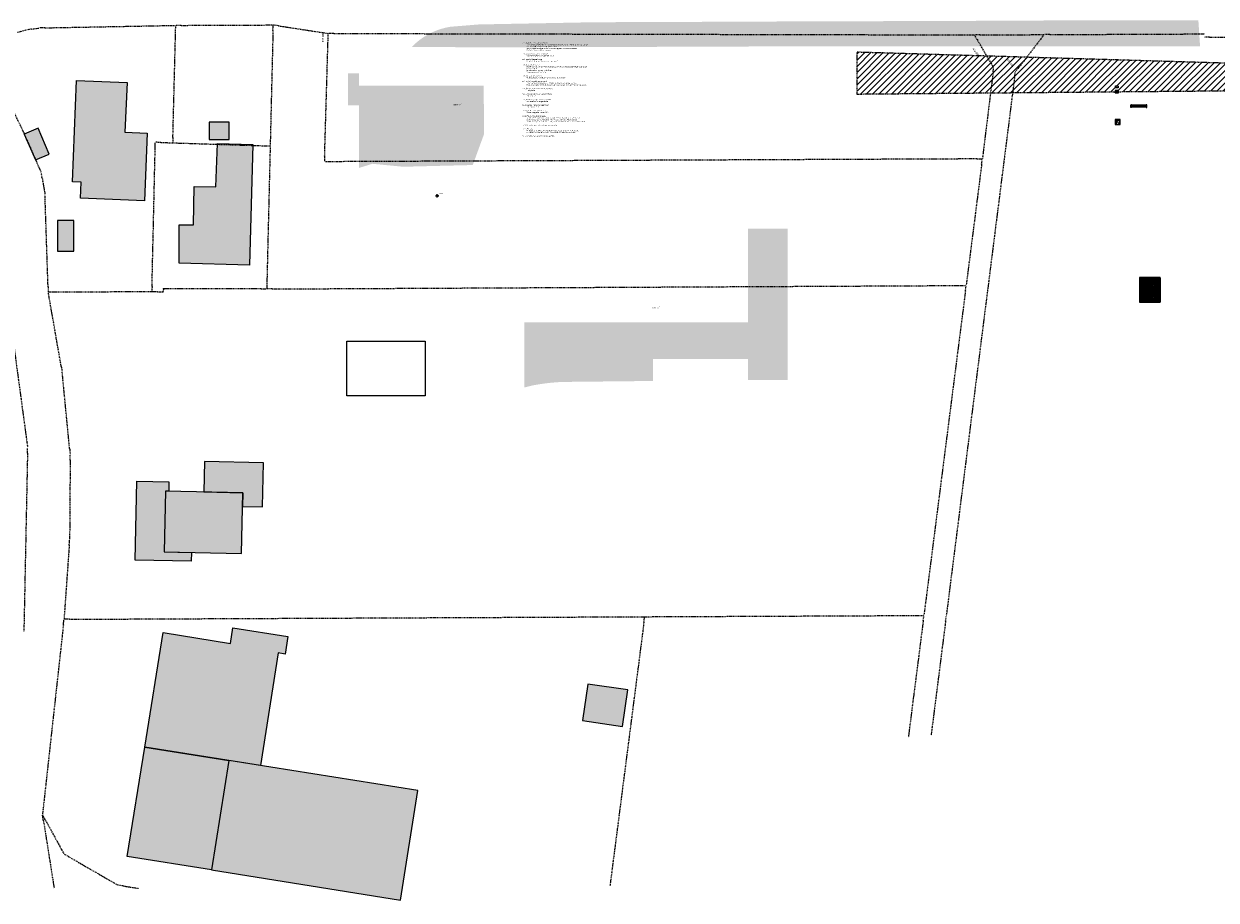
# Model space of a CAD drawing. Header units: metres. Extents: x -167 to 338, y -186 to 508.
# Tile 2 of 256: x -58 to 160, y -157 to 3. Entities that reach past the tile are written whole.
import ezdxf

# ---------------------------------------------------------------- set-up
doc = ezdxf.new("R2010")
doc.units = ezdxf.units.M
doc.header["$MEASUREMENT"] = 0
doc.header["$XCLIPFRAME"] = 0
doc.linetypes.add('Raster', pattern=[0.4, 0.2, -0.1, 0, -0.1])
doc.linetypes.add('Untersicht', pattern=[0.2, 0.15, -0.05])
for name, color, linetype in [('10 Wand außen', 7, 'Continuous'), ('20 Decke', 7, 'Continuous'), ('50 Sanitäreinrichtung', 7, 'Continuous'), ('60 Gelände 2D Übersicht', 7, 'Continuous'), ('60 Grenzen', 7, 'Continuous'), ('80 Baukörperstudie', 7, 'Continuous'), ('94 Genehmigungsplanung Bemaßung', 7, 'Continuous'), ('Beschriftung-Punkte', 7, 'Continuous')]:
    doc.layers.add(name, color=color, linetype=linetype)
doc.styles.add('ERSTELLTER_STIL_1', font='arial.ttf')
doc.styles.add('ERSTELLTER_STIL_4', font='arial.ttf')
doc.styles.add('ERSTELLTER_STIL_7', font='arial.ttf', dxfattribs={"width": 0.7})
picture_1 = doc.add_image_def('image2.png', size_in_pixel=(610, 451))

# ---------------------------------------------------------------- blocks, each defined once
blk = doc.blocks.new('Standard-Rastermarker_25')
at = {"layer": '60 Grenzen', "color": 8, "linetype": 'Raster', "lineweight": 18}
for p, q in [((0.64, 0), (0, 0)), ((0.64, 0), (1, 0)), ((1, 0), (1.64, 0))]:
    blk.add_line(p, q, dxfattribs=at)
blk = doc.blocks.new('Standard-Rastermarker_26')
at = {"layer": '60 Grenzen', "color": 8, "linetype": 'Raster', "lineweight": 18}
for p, q in [((1, 0), (0, 0)), ((1, 0), (1.43, 0)), ((1.43, 0), (2.43, 0))]:
    blk.add_line(p, q, dxfattribs=at)
blk = doc.blocks.new('Standard-Rastermarker_27')
at = {"layer": '60 Grenzen', "color": 8, "linetype": 'Raster', "lineweight": 18}
for p, q in [((1, 0), (0, 0)), ((1, 0), (23.9, 0)), ((23.9, 0), (24.9, 0))]:
    blk.add_line(p, q, dxfattribs=at)
blk = doc.blocks.new('Standard-Rastermarker_28')
at = {"layer": '60 Grenzen', "color": 8, "linetype": 'Raster', "lineweight": 18}
for p, q in [((1, 0), (0, 0)), ((1, 0), (16.76, 0)), ((16.76, 0), (17.76, 0))]:
    blk.add_line(p, q, dxfattribs=at)
blk = doc.blocks.new('Standard-Rastermarker_29')
at = {"layer": '60 Grenzen', "color": 8, "linetype": 'Raster', "lineweight": 18}
for p, q in [((1, 0), (0, 0)), ((1, 0), (9.18, 0)), ((9.18, 0), (10.18, 0))]:
    blk.add_line(p, q, dxfattribs=at)
blk = doc.blocks.new('Standard-Rastermarker_30')
at = {"layer": '60 Grenzen', "color": 8, "linetype": 'Raster', "lineweight": 18}
for p, q in [((1, 0), (0, 0)), ((1, 0), (116.89, 0)), ((116.89, 0), (117.89, 0))]:
    blk.add_line(p, q, dxfattribs=at)
blk = doc.blocks.new('Standard-Rastermarker_31')
at = {"layer": '60 Grenzen', "color": 8, "linetype": 'Raster', "lineweight": 18}
for p, q in [((1, 0), (0, 0)), ((1, 0), (11.74, 0)), ((11.74, 0), (12.74, 0))]:
    blk.add_line(p, q, dxfattribs=at)
blk = doc.blocks.new('Standard-Rastermarker_32')
at = {"layer": '60 Grenzen', "color": 8, "linetype": 'Raster', "lineweight": 18}
for p, q in [((1, 0), (0, 0)), ((1, 0), (28.27, 0)), ((28.27, 0), (29.27, 0))]:
    blk.add_line(p, q, dxfattribs=at)
blk = doc.blocks.new('Standard-Rastermarker_33')
at = {"layer": '60 Grenzen', "color": 8, "linetype": 'Raster', "lineweight": 18}
for p, q in [((1, 0), (0, 0)), ((1, 0), (18.63, 0)), ((18.63, 0), (19.63, 0))]:
    blk.add_line(p, q, dxfattribs=at)
blk = doc.blocks.new('Standard-Rastermarker_36')
at = {"layer": '60 Grenzen', "color": 8, "linetype": 'Raster', "lineweight": 18}
for p, q in [((1, 0), (0, 0)), ((1, 0), (5.99, 0)), ((5.99, 0), (6.99, 0))]:
    blk.add_line(p, q, dxfattribs=at)
blk = doc.blocks.new('Standard-Rastermarker_37')
at = {"layer": '60 Grenzen', "color": 8, "linetype": 'Raster', "lineweight": 18}
for p, q in [((1, 0), (0, 0)), ((1, 0), (15.71, 0)), ((15.71, 0), (16.71, 0))]:
    blk.add_line(p, q, dxfattribs=at)
blk = doc.blocks.new('Standard-Rastermarker_38')
at = {"layer": '60 Grenzen', "color": 8, "linetype": 'Raster', "lineweight": 18}
for p, q in [((1, 0), (0, 0)), ((1, 0), (22.29, 0)), ((22.29, 0), (23.29, 0))]:
    blk.add_line(p, q, dxfattribs=at)
blk = doc.blocks.new('Standard-Rastermarker_39')
at = {"layer": '60 Grenzen', "color": 8, "linetype": 'Raster', "lineweight": 18}
for p, q in [((1, 0), (0, 0)), ((1, 0), (59.72, 0)), ((59.72, 0), (60.72, 0))]:
    blk.add_line(p, q, dxfattribs=at)
blk = doc.blocks.new('Standard-Rastermarker_40')
at = {"layer": '60 Grenzen', "color": 8, "linetype": 'Raster', "lineweight": 18}
for p, q in [((1, 0), (0, 0)), ((1, 0), (7.63, 0)), ((7.63, 0), (8.63, 0))]:
    blk.add_line(p, q, dxfattribs=at)
blk = doc.blocks.new('Standard-Rastermarker_41')
at = {"layer": '60 Grenzen', "color": 8, "linetype": 'Raster', "lineweight": 18}
for p, q in [((1, 0), (0, 0)), ((1, 0), (99.05, 0)), ((99.05, 0), (100.05, 0))]:
    blk.add_line(p, q, dxfattribs=at)
blk = doc.blocks.new('Standard-Rastermarker_42')
at = {"layer": '60 Grenzen', "color": 8, "linetype": 'Raster', "lineweight": 18}
for p, q in [((1, 0), (0, 0)), ((1, 0), (119.02, 0)), ((119.02, 0), (120.02, 0))]:
    blk.add_line(p, q, dxfattribs=at)
blk = doc.blocks.new('Standard-Rastermarker_43')
at = {"layer": '60 Grenzen', "color": 8, "linetype": 'Raster', "lineweight": 18}
for p, q in [((1, 0), (0, 0)), ((1, 0), (22.43, 0)), ((22.43, 0), (23.43, 0))]:
    blk.add_line(p, q, dxfattribs=at)
blk = doc.blocks.new('Standard-Rastermarker_44')
at = {"layer": '60 Grenzen', "color": 8, "linetype": 'Raster', "lineweight": 18}
for p, q in [((1, 0), (0, 0)), ((1, 0), (47.2, 0)), ((47.2, 0), (48.2, 0))]:
    blk.add_line(p, q, dxfattribs=at)
blk = doc.blocks.new('Standard-Rastermarker_45')
at = {"layer": '60 Grenzen', "color": 8, "linetype": 'Raster', "lineweight": 18}
for p, q in [((1, 0), (0, 0)), ((1, 0), (17.81, 0)), ((17.81, 0), (18.81, 0))]:
    blk.add_line(p, q, dxfattribs=at)
blk = doc.blocks.new('Standard-Rastermarker_46')
at = {"layer": '60 Grenzen', "color": 8, "linetype": 'Raster', "lineweight": 18}
blk.add_line((0, 0), (0.54, 0), dxfattribs=at)
for p in [(0, 0), (0.54, 0)]:
    blk.add_point(p, dxfattribs=at)
blk = doc.blocks.new('Standard-Rastermarker_47')
at = {"layer": '60 Grenzen', "color": 8, "linetype": 'Raster', "lineweight": 18}
for p, q in [((1, 0), (0, 0)), ((1, 0), (19.93, 0)), ((19.93, 0), (20.93, 0))]:
    blk.add_line(p, q, dxfattribs=at)
blk = doc.blocks.new('Standard-Rastermarker_48')
at = {"layer": '60 Grenzen', "color": 8, "linetype": 'Raster', "lineweight": 18}
for p, q in [((1, 0), (0, 0)), ((1, 0), (16.88, 0)), ((16.88, 0), (17.88, 0))]:
    blk.add_line(p, q, dxfattribs=at)
blk = doc.blocks.new('Standard-Rastermarker_49')
at = {"layer": '60 Grenzen', "color": 8, "linetype": 'Raster', "lineweight": 18}
for p, q in [((1, 0), (0, 0)), ((1, 0), (26.3, 0)), ((26.3, 0), (27.3, 0))]:
    blk.add_line(p, q, dxfattribs=at)
blk = doc.blocks.new('Standard-Rastermarker_50')
at = {"layer": '60 Grenzen', "color": 8, "linetype": 'Raster', "lineweight": 18}
for p, q in [((1, 0), (0, 0)), ((1, 0), (19.96, 0)), ((19.96, 0), (20.96, 0))]:
    blk.add_line(p, q, dxfattribs=at)
blk = doc.blocks.new('Standard-Rastermarker_51')
at = {"layer": '60 Grenzen', "color": 8, "linetype": 'Raster', "lineweight": 18}
for p, q in [((1, 0), (0, 0)), ((1, 0), (20.44, 0)), ((20.44, 0), (21.44, 0))]:
    blk.add_line(p, q, dxfattribs=at)
blk = doc.blocks.new('Standard-Rastermarker_57')
at = {"layer": '60 Grenzen', "color": 8, "linetype": 'Raster', "lineweight": 18}
for p, q in [((1, 0), (0, 0)), ((1, 0), (6.06, 0)), ((6.06, 0), (7.06, 0))]:
    blk.add_line(p, q, dxfattribs=at)
blk = doc.blocks.new('Standard-Rastermarker_58')
at = {"layer": '60 Grenzen', "color": 8, "linetype": 'Raster', "lineweight": 18}
for p, q in [((1, 0), (0, 0)), ((1, 0), (6.53, 0)), ((6.53, 0), (7.53, 0))]:
    blk.add_line(p, q, dxfattribs=at)
blk = doc.blocks.new('Standard-Rastermarker_59')
at = {"layer": '60 Grenzen', "color": 8, "linetype": 'Raster', "lineweight": 18}
for p, q in [((1, 0), (0, 0)), ((1, 0), (2.99, 0)), ((2.99, 0), (3.99, 0))]:
    blk.add_line(p, q, dxfattribs=at)
blk = doc.blocks.new('Standard-Rastermarker_78')
at = {"layer": '60 Grenzen', "color": 8, "linetype": 'Raster', "lineweight": 18}
for p, q in [((1, 0), (0, 0)), ((1, 0), (27.18, 0)), ((27.18, 0), (28.18, 0))]:
    blk.add_line(p, q, dxfattribs=at)
blk = doc.blocks.new('Standard-Rastermarker_79')
at = {"layer": '60 Grenzen', "color": 8, "linetype": 'Raster', "lineweight": 18}
for p, q in [((1, 0), (0, 0)), ((1, 0), (14.22, 0)), ((14.22, 0), (15.22, 0))]:
    blk.add_line(p, q, dxfattribs=at)
blk = doc.blocks.new('Standard-Rastermarker_80')
at = {"layer": '60 Grenzen', "color": 8, "linetype": 'Raster', "lineweight": 18}
for p, q in [((1, 0), (0, 0)), ((1, 0), (13.72, 0)), ((13.72, 0), (14.72, 0))]:
    blk.add_line(p, q, dxfattribs=at)
blk = doc.blocks.new('Standard-Rastermarker_82')
at = {"layer": '60 Grenzen', "color": 8, "linetype": 'Raster', "lineweight": 18}
for p, q in [((1, 0), (0, 0)), ((1, 0), (126.61, 0)), ((126.61, 0), (127.61, 0))]:
    blk.add_line(p, q, dxfattribs=at)
blk = doc.blocks.new('Standard-Rastermarker_90')
at = {"layer": '60 Grenzen', "color": 8, "linetype": 'Raster', "lineweight": 18}
for p, q in [((1, 0), (0, 0)), ((1, 0), (14.5, 0)), ((14.5, 0), (15.5, 0))]:
    blk.add_line(p, q, dxfattribs=at)
blk = doc.blocks.new('Standard-Rastermarker_91')
at = {"layer": '60 Grenzen', "color": 8, "linetype": 'Raster', "lineweight": 18}
for p, q in [((1, 0), (0, 0)), ((1, 0), (13.56, 0)), ((13.56, 0), (14.56, 0))]:
    blk.add_line(p, q, dxfattribs=at)
blk = doc.blocks.new('Standard-Rastermarker_92')
at = {"layer": '60 Grenzen', "color": 8, "linetype": 'Raster', "lineweight": 18}
for p, q in [((1, 0), (0, 0)), ((1, 0), (155.89, 0)), ((155.89, 0), (156.89, 0))]:
    blk.add_line(p, q, dxfattribs=at)
blk = doc.blocks.new('Standard-Rastermarker_93')
at = {"layer": '60 Grenzen', "color": 8, "linetype": 'Raster', "lineweight": 18}
for p, q in [((1, 0), (0, 0)), ((1, 0), (32.65, 0)), ((32.65, 0), (33.65, 0))]:
    blk.add_line(p, q, dxfattribs=at)
blk = doc.blocks.new('Standard-Rastermarker_97')
at = {"layer": '60 Grenzen', "color": 8, "linetype": 'Raster', "lineweight": 18}
for p, q in [((1, 0), (0, 0)), ((1, 0), (34.87, 0)), ((34.87, 0), (35.87, 0))]:
    blk.add_line(p, q, dxfattribs=at)
blk = doc.blocks.new('Standard-Rastermarker_98')
at = {"layer": '60 Grenzen', "color": 8, "linetype": 'Raster', "lineweight": 18}
for p, q in [((1, 0), (0, 0)), ((1, 0), (12.62, 0)), ((12.62, 0), (13.62, 0))]:
    blk.add_line(p, q, dxfattribs=at)
blk = doc.blocks.new('Standard-Rastermarker_113')
at = {"layer": '60 Grenzen', "color": 8, "linetype": 'Raster', "lineweight": 18}
for p, q in [((1, 0), (0, 0)), ((1, 0), (7.16, 0)), ((7.16, 0), (8.16, 0))]:
    blk.add_line(p, q, dxfattribs=at)
blk = doc.blocks.new('Standard-Rastermarker_114')
at = {"layer": '60 Grenzen', "color": 8, "linetype": 'Raster', "lineweight": 18}
for p, q in [((1, 0), (0, 0)), ((1, 0), (10.37, 0)), ((10.37, 0), (11.37, 0))]:
    blk.add_line(p, q, dxfattribs=at)
blk = doc.blocks.new('Standard-Rastermarker_115')
at = {"layer": '60 Grenzen', "color": 8, "linetype": 'Raster', "lineweight": 18}
for p, q in [((1, 0), (0, 0)), ((1, 0), (2.93, 0)), ((2.93, 0), (3.93, 0))]:
    blk.add_line(p, q, dxfattribs=at)
blk = doc.blocks.new('Standard-Rastermarker_116')
at = {"layer": '60 Grenzen', "color": 8, "linetype": 'Raster', "lineweight": 18}
for p, q in [((1, 0), (0, 0)), ((1, 0), (48.63, 0)), ((48.63, 0), (49.63, 0))]:
    blk.add_line(p, q, dxfattribs=at)
blk = doc.blocks.new('Standard-Rastermarker_117')
at = {"layer": '60 Grenzen', "color": 8, "linetype": 'Raster', "lineweight": 18}
for p, q in [((1, 0), (0, 0)), ((1, 0), (21.37, 0)), ((21.37, 0), (22.37, 0))]:
    blk.add_line(p, q, dxfattribs=at)
blk = doc.blocks.new('Standard-Rastermarker_118')
at = {"layer": '60 Grenzen', "color": 8, "linetype": 'Raster', "lineweight": 18}
for p, q in [((1, 0), (0, 0)), ((1, 0), (20.99, 0)), ((20.99, 0), (21.99, 0))]:
    blk.add_line(p, q, dxfattribs=at)
blk = doc.blocks.new('Wand WC 27')
at = {"layer": '50 Sanitäreinrichtung', "color": 7, "linetype": 'Continuous', "lineweight": 13}
blk.add_line((-0.13, -0.06), (0.13, -0.06), dxfattribs=at)
at = {"layer": '50 Sanitäreinrichtung', "color": 7, "linetype": 'Continuous', "lineweight": 13, "flags": 128}
blk.add_lwpolyline([(0.18, -0.36), (0.18, -0.02, 0.406228), (0.16, 0), (-0.16, 0, 0.406228), (-0.18, -0.02), (-0.18, -0.36, 1)], format="xyb", close=True, dxfattribs=at)
at = {"layer": '50 Sanitäreinrichtung', "color": 7, "linetype": 'Continuous', "lineweight": 13}
for centre, start, end in [((-0.13, -0.11), 89.9987, 178.4527), ((0.13, -0.11), 1.5473, 90.0013)]:
    blk.add_arc(centre, 0.05, start, end, dxfattribs=at)
blk = doc.blocks.new('Waschbecken 01 27')
at = {"layer": '50 Sanitäreinrichtung', "color": 7, "linetype": 'Continuous', "lineweight": 13}
for p, q in [((-0.27, -0.395), (-0.27, -0.125)), ((-0.255, -0.11), (0.255, -0.11)), ((0.255, -0.41), (-0.255, -0.41)), ((0.27, -0.125), (0.27, -0.395))]:
    blk.add_line(p, q, dxfattribs=at)
at = {"layer": '50 Sanitäreinrichtung', "color": 7, "linetype": 'Continuous', "lineweight": 13, "flags": 128}
blk.add_lwpolyline([(-0.285, 0), (0.285, 0, -0.4142136), (0.3, -0.015), (0.3, -0.425, -0.4142136), (0.285, -0.44), (-0.285, -0.44, -0.4142136), (-0.3, -0.425), (-0.3, -0.015, -0.4142136)], format="xyb", close=True, dxfattribs=at)
blk.add_lwpolyline([(-0.02, -0.175), (0.02, -0.175), (0.02, -0.04), (-0.02, -0.04)], close=True, dxfattribs=at)
at = {"layer": '50 Sanitäreinrichtung', "color": 7, "linetype": 'Continuous', "lineweight": 13}
blk.add_circle((0, -0.2), 0.02, dxfattribs=at)
for centre, start, end in [((-0.255, -0.125), 90, 180), ((-0.255, -0.395), 180, 270), ((0.255, -0.125), 0, 90), ((0.255, -0.395), 270, 0)]:
    blk.add_arc(centre, 0.015, start, end, dxfattribs=at)
blk = doc.blocks.new('Duschwanne 01 27')
at = {"layer": '50 Sanitäreinrichtung', "color": 7, "linetype": 'Continuous', "lineweight": 13}
for p, q in [((0.05, 0.75), (0.05, 0.15)), ((0.75, 0.85), (0.15, 0.85)), ((0.15, 0.05), (0.75, 0.05)), ((0.17, 0.3), (0.17, 0.75)), ((0.26, 0.26), (0.75, 0.75)), ((0.3, 0.17), (0.75, 0.17)), ((0.85, 0.15), (0.85, 0.75))]:
    blk.add_line(p, q, dxfattribs=at)
at = {"layer": '50 Sanitäreinrichtung', "color": 7, "linetype": 'Continuous', "lineweight": 13, "flags": 128}
blk.add_lwpolyline([(0.9, 0), (0.9, 0.9), (0, 0.9), (0, 0)], close=True, dxfattribs=at)
at = {"layer": '50 Sanitäreinrichtung', "color": 7, "linetype": 'Continuous', "lineweight": 13}
blk.add_circle((0.17, 0.17), 0.025, dxfattribs=at)
for centre, start, end in [((0.15, 0.75), 90, 180), ((0.15, 0.15), 180, 270), ((0.75, 0.75), 0, 90), ((0.75, 0.15), 270, 0)]:
    blk.add_arc(centre, 0.1, start, end, dxfattribs=at)
blk = doc.blocks.new('Gartenbank 27')
at = {"layer": '50 Sanitäreinrichtung', "color": 7, "linetype": 'Continuous', "lineweight": 13, "flags": 128}
for points in [[(0, -0.5), (0.15, -0.5), (0.15, -0.47), (0.09, -0.47), (0.09, -0.03), (0.15, -0.03), (0.15, 0), (0, 0)], [(2.94, -0.5), (2.79, -0.5), (2.79, -0.47), (2.86, -0.47), (2.86, -0.03), (2.79, -0.03), (2.79, 0), (2.94, 0)], [(0.15, -0.47), (0.15, -0.03), (0.09, -0.03), (0.09, -0.47)], [(2.84, -0.14), (0.1, -0.14), (0.1, -0.04), (2.84, -0.04)], [(2.84, -0.25), (0.1, -0.25), (0.1, -0.15), (2.84, -0.15)], [(2.84, -0.35), (0.1, -0.35), (0.1, -0.26), (2.84, -0.26)], [(2.84, -0.46), (0.1, -0.46), (0.1, -0.36), (2.84, -0.36)], [(2.79, -0.47), (2.79, -0.03), (2.86, -0.03), (2.86, -0.47)]]:
    blk.add_lwpolyline(points, close=True, dxfattribs=at)

msp = doc.modelspace()

# ---------------------------------------------------------------- hatches: boundary and pattern name
at = {"layer": '20 Decke', "linetype": 'Continuous', "lineweight": 0, "true_color": 0xfefefe}
for points in [[(145.679, -48.031), (145.75, -48.031), (145.75, -43.601), (149.427, -43.601), (149.427, -48.031), (149.479, -48.031), (149.479, -43.531), (145.679, -43.531)], [(145.85, -44.301), (146.95, -44.301), (146.95, -43.701), (145.85, -43.701)], [(145.85, -44.991), (146.95, -44.991), (146.95, -44.391), (145.85, -44.391)], [(145.85, -45.681), (146.95, -45.681), (146.95, -45.081), (145.85, -45.081)], [(147.04, -44.301), (148.14, -44.301), (148.14, -43.701), (147.04, -43.701)], [(147.04, -44.991), (148.14, -44.991), (148.14, -44.391), (147.04, -44.391)], [(147.04, -45.681), (148.14, -45.681), (148.14, -45.081), (147.04, -45.081)], [(148.23, -44.301), (149.33, -44.301), (149.33, -43.701), (148.23, -43.701)], [(148.23, -44.991), (149.33, -44.991), (149.33, -44.391), (148.23, -44.391)], [(148.23, -45.681), (149.33, -45.681), (149.33, -45.081), (148.23, -45.081)], [(145.85, -46.371), (146.95, -46.371), (146.95, -45.771), (145.85, -45.771)], [(145.85, -47.061), (146.95, -47.061), (146.95, -46.461), (145.85, -46.461)], [(145.85, -47.751), (146.95, -47.751), (146.95, -47.151), (145.85, -47.151)], [(147.04, -46.371), (148.14, -46.371), (148.14, -45.771), (147.04, -45.771)], [(147.04, -47.061), (148.14, -47.061), (148.14, -46.461), (147.04, -46.461)], [(147.04, -47.751), (148.14, -47.751), (148.14, -47.151), (147.04, -47.151)], [(148.23, -46.371), (149.33, -46.371), (149.33, -45.771), (148.23, -45.771)], [(148.23, -47.061), (149.33, -47.061), (149.33, -46.461), (148.23, -46.461)], [(148.23, -47.751), (149.33, -47.751), (149.33, -47.151), (148.23, -47.151)], [(145.75, -48.031), (149.427, -48.031), (149.427, -47.977), (145.75, -47.977)]]:
    msp.add_hatch(color=7, dxfattribs=at).paths.add_polyline_path(points)
h = msp.add_hatch(color=7, dxfattribs=at)
h.paths.add_polyline_path([(145.75, -47.977), (149.427, -47.977), (149.427, -43.601), (145.75, -43.601)])
h.paths.add_polyline_path([(145.85, -43.701), (146.95, -43.701), (146.95, -44.301), (145.85, -44.301)], flags=0)
h.paths.add_polyline_path([(147.04, -43.701), (148.14, -43.701), (148.14, -44.301), (147.04, -44.301)], flags=0)
h.paths.add_polyline_path([(148.23, -43.701), (149.33, -43.701), (149.33, -44.301), (148.23, -44.301)], flags=0)
h.paths.add_polyline_path([(148.23, -44.391), (149.33, -44.391), (149.33, -44.991), (148.23, -44.991)], flags=0)
h.paths.add_polyline_path([(147.04, -44.391), (148.14, -44.391), (148.14, -44.991), (147.04, -44.991)], flags=0)
h.paths.add_polyline_path([(145.85, -44.391), (146.95, -44.391), (146.95, -44.991), (145.85, -44.991)], flags=0)
h.paths.add_polyline_path([(145.85, -45.081), (146.95, -45.081), (146.95, -45.681), (145.85, -45.681)], flags=0)
h.paths.add_polyline_path([(147.04, -45.081), (148.14, -45.081), (148.14, -45.681), (147.04, -45.681)], flags=0)
h.paths.add_polyline_path([(148.23, -45.081), (149.33, -45.081), (149.33, -45.681), (148.23, -45.681)], flags=0)
h.paths.add_polyline_path([(145.85, -45.771), (146.95, -45.771), (146.95, -46.371), (145.85, -46.371)], flags=0)
h.paths.add_polyline_path([(147.04, -45.771), (148.14, -45.771), (148.14, -46.371), (147.04, -46.371)], flags=0)
h.paths.add_polyline_path([(148.23, -45.771), (149.33, -45.771), (149.33, -46.371), (148.23, -46.371)], flags=0)
h.paths.add_polyline_path([(145.85, -46.461), (146.95, -46.461), (146.95, -47.061), (145.85, -47.061)], flags=0)
h.paths.add_polyline_path([(147.04, -46.461), (148.14, -46.461), (148.14, -47.061), (147.04, -47.061)], flags=0)
h.paths.add_polyline_path([(148.23, -46.461), (149.33, -46.461), (149.33, -47.061), (148.23, -47.061)], flags=0)
h.paths.add_polyline_path([(145.85, -47.151), (146.95, -47.151), (146.95, -47.751), (145.85, -47.751)], flags=0)
h.paths.add_polyline_path([(147.04, -47.151), (148.14, -47.151), (148.14, -47.751), (147.04, -47.751)], flags=0)
h.paths.add_polyline_path([(148.23, -47.151), (149.33, -47.151), (149.33, -47.751), (148.23, -47.751)], flags=0)
at = {"layer": '60 Gelände 2D Übersicht', "linetype": 'Continuous', "lineweight": 18, "true_color": 0x6d7e00}
msp.add_hatch(color=66, dxfattribs=at).paths.add_polyline_path([(19.98, 2.252), (25.123, 2.671), (46.03, 3.074), (66.75, 3.154), (86.718, 3.244), (107.445, 3.292), (130.041, 3.403), (156.42, 3.447), (156.733, -1.316), (130.174, -1.318), (107.476, -1.308), (86.995, -1.292), (67.047, -1.386), (25.31, -1.502), (12.926, -1.421, -0.0760368), (15.935, 0.874, -0.0860042)])
at = {"layer": '60 Gelände 2D Übersicht', "linetype": 'Continuous', "lineweight": 18}
h = msp.add_hatch(dxfattribs=at)
h.set_pattern_fill('nicht_unterkellert_0001', color=8, style=0, pattern_type=2)
h.set_pattern_definition([(45, (27236.1321, 33357.27905), (-0.565685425, 0.565685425), [])])
h.paths.add_polyline_path([(94.155, -10.091), (94.155, -2.335), (294.168, -8.291)])
h = msp.add_hatch(dxfattribs=at)
h.set_pattern_fill('Mörtel_0001', color=8, style=0, pattern_type=2)
h.set_pattern_definition([(45, (27236.1321, 33357.62905), (-0.11136931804, 0.11136931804), [0, -0.105, 0, -0.1575]), (110, (27236.4821, 33357.62905), (0.1480015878, 0.0538681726), [0, -0.077, 0, -0.133])])
h.paths.add_polyline_path([(3.289, -23.508), (5.735, -22.758), (11.363, -23.299), (24.039, -22.983), (26.092, -17.359), (26.039, -8.524), (3.292, -8.524), (3.287, -6.237), (1.287, -6.237), (1.287, -12.078), (3.287, -12.078)])
at = {"layer": '60 Gelände 2D Übersicht', "linetype": 'Continuous', "lineweight": 0, "true_color": 0xebebeb}
msp.add_hatch(color=7, dxfattribs=at).paths.add_polyline_path([(33.446, -51.681), (74.267, -51.682), (74.266, -34.597), (81.516, -34.597), (81.516, -62.223), (74.267, -62.223), (74.267, -58.401), (56.933, -58.401), (56.933, -62.396), (40.584, -62.571, 0.0397953), (34.929, -63.22), (33.454, -63.582)])
at = {"layer": '80 Baukörperstudie', "linetype": 'Continuous', "lineweight": 18, "true_color": 0x5f5f5f}
for points in [[(-47.39, -26.125), (-47.502, -29.042), (-35.844, -29.491), (-35.37, -17.152), (-39.468, -16.994), (-39.037, -7.896), (-48.247, -7.542), (-48.959, -26.065)], [(-24.059, -15.19), (-24.059, -18.352), (-20.387, -18.352), (-20.387, -15.19)], [(-55.763, -22.055), (-53.258, -20.979), (-55.277, -16.282), (-57.781, -17.358)], [(-29.501, -33.883), (-29.501, -40.913), (-16.705, -41.268), (-16.095, -19.266), (-22.556, -19.029), (-22.847, -26.965), (-26.774, -26.878), (-26.928, -33.883)], [(-51.721, -33.08), (-51.721, -38.735), (-48.746, -38.735), (-48.746, -33.08)], [(-17.937, -82.801), (-17.988, -85.313), (-14.299, -85.389), (-14.135, -77.338), (-24.913, -77.118), (-25.026, -82.657)], [(-37.234, -80.705), (-37.527, -95.1), (-27.333, -95.308), (-27.3, -93.697), (-32.246, -93.596), (-32.02, -82.514), (-31.423, -82.526), (-31.389, -80.825)], [(-32.246, -93.596), (-18.163, -93.883), (-17.937, -82.801), (-32.02, -82.514)], [(-32.467, -108.327), (-35.801, -129.212), (-14.717, -132.577), (-11.438, -112.036), (-10.19, -112.235), (-9.682, -109.052), (-19.732, -107.448), (-20.186, -110.287)], [(44.078, -124.376), (51.345, -125.435), (52.312, -118.799), (45.045, -117.741)], [(-35.801, -129.212), (-38.987, -149.173), (-23.637, -151.624), (-20.45, -131.662)], [(-23.637, -151.624), (10.842, -157.157), (14.033, -137.167), (-20.45, -131.662)]]:
    msp.add_hatch(color=251, dxfattribs=at).paths.add_polyline_path(points)
at = {"layer": '94 Genehmigungsplanung Bemaßung', "linetype": 'Continuous', "lineweight": 13}
for points in [[(17.559, -28.601), (17.409, -28.601), (17.42, -28.658), (17.453, -28.707), (17.501, -28.739), (17.559, -28.751)], [(17.559, -28.601), (17.709, -28.601), (17.697, -28.543), (17.665, -28.495), (17.616, -28.462), (17.559, -28.451)]]:
    msp.add_hatch(color=7, dxfattribs=at).paths.add_polyline_path(points)

# ---------------------------------------------------------------- linework, layer by layer
at = {"layer": '20 Decke', "color": 7, "linetype": 'Continuous', "lineweight": 13, "flags": 128}
for points in [[(145.679, -48.031), (145.75, -48.031), (145.75, -43.601), (149.427, -43.601), (149.427, -48.031), (149.479, -48.031), (149.479, -43.531), (145.679, -43.531)], [(145.75, -47.977), (149.427, -47.977), (149.427, -43.601), (145.75, -43.601)], [(145.85, -43.701), (146.95, -43.701), (146.95, -44.301), (145.85, -44.301)], [(145.85, -44.301), (146.95, -44.301), (146.95, -43.701), (145.85, -43.701)], [(145.85, -44.391), (146.95, -44.391), (146.95, -44.991), (145.85, -44.991)], [(145.85, -44.991), (146.95, -44.991), (146.95, -44.391), (145.85, -44.391)], [(145.85, -45.081), (146.95, -45.081), (146.95, -45.681), (145.85, -45.681)], [(145.85, -45.681), (146.95, -45.681), (146.95, -45.081), (145.85, -45.081)], [(147.04, -43.701), (148.14, -43.701), (148.14, -44.301), (147.04, -44.301)], [(147.04, -44.301), (148.14, -44.301), (148.14, -43.701), (147.04, -43.701)], [(147.04, -44.391), (148.14, -44.391), (148.14, -44.991), (147.04, -44.991)], [(147.04, -44.991), (148.14, -44.991), (148.14, -44.391), (147.04, -44.391)], [(147.04, -45.081), (148.14, -45.081), (148.14, -45.681), (147.04, -45.681)], [(147.04, -45.681), (148.14, -45.681), (148.14, -45.081), (147.04, -45.081)], [(148.23, -43.701), (149.33, -43.701), (149.33, -44.301), (148.23, -44.301)], [(148.23, -44.301), (149.33, -44.301), (149.33, -43.701), (148.23, -43.701)], [(148.23, -44.391), (149.33, -44.391), (149.33, -44.991), (148.23, -44.991)], [(148.23, -44.991), (149.33, -44.991), (149.33, -44.391), (148.23, -44.391)], [(148.23, -45.081), (149.33, -45.081), (149.33, -45.681), (148.23, -45.681)], [(148.23, -45.681), (149.33, -45.681), (149.33, -45.081), (148.23, -45.081)], [(145.85, -45.771), (146.95, -45.771), (146.95, -46.371), (145.85, -46.371)], [(145.85, -46.371), (146.95, -46.371), (146.95, -45.771), (145.85, -45.771)], [(145.85, -46.461), (146.95, -46.461), (146.95, -47.061), (145.85, -47.061)], [(145.85, -47.061), (146.95, -47.061), (146.95, -46.461), (145.85, -46.461)], [(145.85, -47.151), (146.95, -47.151), (146.95, -47.751), (145.85, -47.751)], [(145.85, -47.751), (146.95, -47.751), (146.95, -47.151), (145.85, -47.151)], [(147.04, -45.771), (148.14, -45.771), (148.14, -46.371), (147.04, -46.371)], [(147.04, -46.371), (148.14, -46.371), (148.14, -45.771), (147.04, -45.771)], [(147.04, -46.461), (148.14, -46.461), (148.14, -47.061), (147.04, -47.061)], [(147.04, -47.061), (148.14, -47.061), (148.14, -46.461), (147.04, -46.461)], [(147.04, -47.151), (148.14, -47.151), (148.14, -47.751), (147.04, -47.751)], [(147.04, -47.751), (148.14, -47.751), (148.14, -47.151), (147.04, -47.151)], [(148.23, -45.771), (149.33, -45.771), (149.33, -46.371), (148.23, -46.371)], [(148.23, -46.371), (149.33, -46.371), (149.33, -45.771), (148.23, -45.771)], [(148.23, -46.461), (149.33, -46.461), (149.33, -47.061), (148.23, -47.061)], [(148.23, -47.061), (149.33, -47.061), (149.33, -46.461), (148.23, -46.461)], [(148.23, -47.151), (149.33, -47.151), (149.33, -47.751), (148.23, -47.751)], [(148.23, -47.751), (149.33, -47.751), (149.33, -47.151), (148.23, -47.151)], [(145.75, -48.031), (149.427, -48.031), (149.427, -47.977), (145.75, -47.977)]]:
    msp.add_lwpolyline(points, close=True, dxfattribs=at)
at = {"layer": '60 Gelände 2D Übersicht', "color": 7, "linetype": 'Untersicht', "lineweight": 13, "flags": 128}
msp.add_lwpolyline([(94.155, -10.091), (94.155, -2.335), (294.168, -8.291)], close=True, dxfattribs=at)
at = {"layer": '80 Baukörperstudie', "color": 7, "linetype": 'Continuous', "lineweight": 13, "flags": 128}
for points in [[(-48.959, -26.065), (-48.247, -7.542)], [(-48.247, -7.542), (-39.037, -7.896)], [(-39.037, -7.896), (-39.468, -16.994)], [(-20.387, -15.19), (-24.059, -15.19)], [(-24.059, -15.19), (-24.059, -18.352)], [(-20.387, -18.352), (-20.387, -15.19)], [(-55.277, -16.282), (-57.781, -17.358)], [(-57.781, -17.358), (-55.763, -22.055)], [(-53.258, -20.979), (-55.277, -16.282)], [(-39.468, -16.994), (-35.37, -17.152)], [(-35.37, -17.152), (-35.844, -29.491)], [(-24.059, -18.352), (-20.387, -18.352)], [(-22.847, -26.965), (-22.556, -19.029)], [(-22.556, -19.029), (-16.095, -19.266)], [(-16.095, -19.266), (-16.705, -41.268)], [(-55.763, -22.055), (-53.258, -20.979)], [(-47.39, -26.125), (-48.959, -26.065)], [(-47.502, -29.042), (-47.39, -26.125)], [(-26.928, -33.883), (-26.774, -26.878)], [(-26.774, -26.878), (-22.847, -26.965)], [(-35.844, -29.491), (-47.502, -29.042)], [(-48.746, -33.08), (-51.721, -33.08)], [(-51.721, -33.08), (-51.721, -38.735)], [(-48.746, -38.735), (-48.746, -33.08)], [(-29.501, -40.913), (-29.501, -33.883)], [(-29.501, -33.883), (-26.928, -33.883)], [(-51.721, -38.735), (-48.746, -38.735)], [(-16.705, -41.268), (-29.501, -40.913)], [(-24.913, -77.118), (-25.026, -82.657)], [(-14.135, -77.338), (-24.913, -77.118)], [(-14.299, -85.389), (-14.135, -77.338)], [(-37.527, -95.1), (-37.234, -80.705)], [(-37.234, -80.705), (-31.389, -80.825)], [(-32.02, -82.514), (-32.246, -93.596)], [(-32.02, -82.514), (-32.246, -93.596)], [(-17.937, -82.801), (-32.02, -82.514)], [(-31.423, -82.526), (-32.02, -82.514)], [(-31.389, -80.825), (-31.423, -82.526)], [(-25.026, -82.657), (-17.937, -82.801)], [(-18.163, -93.883), (-17.937, -82.801)], [(-17.937, -82.801), (-17.988, -85.313)], [(-17.988, -85.313), (-14.299, -85.389)], [(-27.333, -95.308), (-37.527, -95.1)], [(-32.246, -93.596), (-18.163, -93.883)], [(-32.246, -93.596), (-27.3, -93.697)], [(-27.3, -93.697), (-27.333, -95.308)], [(-35.801, -129.212), (-32.467, -108.327)], [(-32.467, -108.327), (-20.186, -110.287)], [(-20.186, -110.287), (-19.732, -107.448)], [(-19.732, -107.448), (-9.682, -109.052)], [(-9.682, -109.052), (-10.19, -112.235)], [(-11.438, -112.036), (-14.717, -132.577)], [(-10.19, -112.235), (-11.438, -112.036)], [(45.045, -117.741), (44.078, -124.376)], [(52.312, -118.799), (45.045, -117.741)], [(51.345, -125.435), (52.312, -118.799)], [(44.078, -124.376), (51.345, -125.435)], [(-38.987, -149.173), (-35.801, -129.212)], [(-14.717, -132.577), (-35.801, -129.212)], [(-35.801, -129.212), (-20.45, -131.662)], [(-20.45, -131.662), (-23.637, -151.624)], [(-20.45, -131.662), (-23.637, -151.624)], [(14.033, -137.167), (-20.45, -131.662)], [(10.842, -157.157), (14.033, -137.167)], [(-23.637, -151.624), (-38.987, -149.173)], [(-23.637, -151.624), (10.842, -157.157)]]:
    msp.add_lwpolyline(points, dxfattribs=at)
at = {"layer": '94 Genehmigungsplanung Bemaßung', "color": 7, "linetype": 'Continuous', "lineweight": 13}
for p, q in [((17.259, -28.601), (17.859, -28.601)), ((17.559, -28.901), (17.559, -28.301))]:
    msp.add_line(p, q, dxfattribs=at)
msp.add_circle((17.559, -28.601), 0.15, dxfattribs=at)

# ---------------------------------------------------------------- block references
at = {"layer": '50 Sanitäreinrichtung', "color": 7, "linetype": 'Continuous', "lineweight": 18, "xscale": -1, "rotation": 90}
msp.add_blockref('Wand WC 27', (141.277, -8.739), dxfattribs=at)
at = {"layer": '50 Sanitäreinrichtung', "color": 7, "linetype": 'Continuous', "lineweight": 18, "xscale": -1}
msp.add_blockref('Waschbecken 01 27', (141.525, -9.377), dxfattribs=at)
at = {"layer": '50 Sanitäreinrichtung', "color": 7, "linetype": 'Continuous', "lineweight": 18}
for name, p, rotation in [('Gartenbank 27', (147.02, -12.472), 180), ('Duschwanne 01 27', (141.255, -14.702), 270)]:
    msp.add_blockref(name, p, dxfattribs=dict(at, rotation=rotation))
at = {"layer": '60 Grenzen', "color": 7, "linetype": 'Continuous', "lineweight": 18}
for name, p, rotation in [('Standard-Rastermarker_27', (-55.042, 2.038), 1.069401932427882), ('Standard-Rastermarker_51', (-30.692, -18.933), 88.55366596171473), ('Standard-Rastermarker_28', (-30.151, 2.502), 0.2486016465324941), ('Standard-Rastermarker_44', (-12.39, 2.579), 268.6162771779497), ('Standard-Rastermarker_29', (-12.39, 2.579), 351.2481547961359), ('Standard-Rastermarker_25', (-59.009, 1.188), 17.10700041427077), ('Standard-Rastermarker_26', (-57.442, 1.671), 8.696128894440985), ('Standard-Rastermarker_43', (-3.014, -22.386), 88.3176464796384), ('Standard-Rastermarker_30', (-2.326, 1.03), 359.8709406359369), ('Standard-Rastermarker_31', (115.559, 0.764), 0.2486016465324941), ('Standard-Rastermarker_36', (115.559, 0.764), 300.1271562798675), ('Standard-Rastermarker_40', (128.299, 0.82), 232.1859704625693), ('Standard-Rastermarker_32', (128.299, 0.82), 0.2486016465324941), ('Standard-Rastermarker_33', (157.48, 0.339), 0.4486024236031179), ('Standard-Rastermarker_41', (123.01, -5.995), 262.7747278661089), ('Standard-Rastermarker_37', (119.068, -5.281), 262.9264825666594), ('Standard-Rastermarker_57', (-60.756, -11.136), 295.6635783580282), ('Standard-Rastermarker_58', (-57.696, -17.502), 293.5066070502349), ('Standard-Rastermarker_49', (-34.499, -46.126), 88.69168816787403), ('Standard-Rastermarker_50', (-33.875, -18.83), 358.1487473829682), ('Standard-Rastermarker_42', (117.01, -21.865), 180.2486016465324), ('Standard-Rastermarker_38', (117.01, -21.865), 262.7085229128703), ('Standard-Rastermarker_59', (-54.695, -24.404), 279.9016430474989), ('Standard-Rastermarker_48', (-53.409, -46.208), 91.92001700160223), ('Standard-Rastermarker_46', (-32.36, -45.594), 256.9240703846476), ('Standard-Rastermarker_45', (-13.554, -45.607), 179.9613316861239), ('Standard-Rastermarker_82', (-13.554, -45.607), 0.2875290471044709), ('Standard-Rastermarker_39', (114.054, -44.966), 262.7085229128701), ('Standard-Rastermarker_78', (-60.959, -46.621), 277.7124901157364), ('Standard-Rastermarker_47', (-32.482, -46.117), 180.2486016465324), ('Standard-Rastermarker_80', (-50.869, -60.712), 99.93495117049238), ('Standard-Rastermarker_79', (-49.406, -75.866), 95.51302292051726), ('Standard-Rastermarker_93', (-57.177, -74.544), 268.8306832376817), ('Standard-Rastermarker_90', (-49.406, -75.866), 269.5967474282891), ('Standard-Rastermarker_91', (-49.515, -91.366), 265.9790375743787), ('Standard-Rastermarker_97', (-50.537, -105.893), 263.712198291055), ('Standard-Rastermarker_92', (-50.537, -105.893), 0.2555048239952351), ('Standard-Rastermarker_116', (55.398, -105.421), 262.6562864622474), ('Standard-Rastermarker_117', (106.348, -105.194), 262.7085229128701), ('Standard-Rastermarker_118', (110.426, -105.256), 262.7747278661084), ('Standard-Rastermarker_98', (-54.465, -141.547), 278.9947639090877), ('Standard-Rastermarker_113', (-54.465, -141.547), 298.6143297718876), ('Standard-Rastermarker_114', (-50.556, -148.712), 329.950758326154), ('Standard-Rastermarker_115', (-40.716, -154.405), 351.0597655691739)]:
    msp.add_blockref(name, p, dxfattribs=dict(at, rotation=rotation))

# ---------------------------------------------------------------- texts
at = {"layer": '10 Wand außen', "color": 7, "linetype": 'Continuous', "lineweight": 13, "insert": (33.053, -0.602), "char_height": 0.2, "attachment_point": 1, "style": 'ERSTELLTER_STIL_4'}
msp.add_mtext('\\A1;{\\pql;\\fArial|b0|i1|c0|p0;\\W1.000000;zu 1) Stellplätze Bereitstellungsfläche:\\P\\pql;\\fArial|b0|i1|c0|p0;\\W1.000000;^I12 m Tiefe eingezeichnet, im Aussenbereich wären es b is zur Grenze ca. 9,60 m, d.h. die\\P\\pql;\\fArial|b0|i1|c0|p0;\\W1.000000;^Irestlichen 2,40 m wären auf öffentlicher Fläche.\\P\\pql;\\fArial|b0|i1|c0|p0;\\W1.000000;^IDie Entwässerungsrinne würde ich auf dem eigenen Grundstück belassen.\\P\\pql;\\fArial|b0|i1|c0|p0;\\W1.000000;^IStellplatzfläche um 2,00 m erweitert.\\P\\pql;\\fArial|b0|i1|c0|p0;\\W1.000000;\\P\\pql;\\fArial|b0|i1|c0|p0;\\W1.000000;zu 2) Abstand Parkplatz zum Gebäude\\P\\pql;\\fArial|b0|i1|c0|p0;\\W1.000000;^IAbstand Parkplatz zum Gebäude 8,50 m\\P\\pql;\\fArial|b0|i1|c0|p0;\\W1.000000;\\P\\pql;\\fArial|b0|i1|c0|p0;\\W1.000000;zu 3) Benzin/Dieseltank-Lager\\P\\pql;\\fArial|b0|i1|c0|p0;\\W1.000000;^IBetriebstofflager westlich neben Fahrzeughalle\\P\\pql;\\fArial|b0|i1|c0|p0;\\W1.000000;\\P\\pql;\\fArial|b0|i1|c0|p0;\\W1.000000;zu 4) Hydranten/Brunnen\\P\\pql;\\fArial|b0|i1|c0|p0;\\W1.000000;^IÜberflurhydrant 1 m nach links, habe ich auch nach vorne geschoben wegen Zugang zum\\P\\pql;\\fArial|b0|i1|c0|p0;\\W1.000000;^IBeriebsstofflager.\\P\\pql;\\fArial|b0|i1|c0|p0;\\W1.000000;^IUnterflurhydrant vor dem 4. Stellplatz\\P\\pql;\\fArial|b0|i1|c0|p0;\\W1.000000;^ISaugbrunnen auf Grünfläche\\P\\pql;\\fArial|b0|i1|c0|p0;\\W1.000000;\\P\\pql;\\fArial|b0|i1|c0|p0;\\W1.000000;zu 5) KS für Schmutzwasser \\P\\pql;\\fArial|b0|i1|c0|p0;\\W1.000000;^IKontrollschacht in Verlängerung der Schmutwasserleitung\\P\\pql;\\fArial|b0|i1|c0|p0;\\W1.000000;\\P\\pql;\\fArial|b0|i1|c0|p0;\\W1.000000;zu 6) Außentreppe/Eingangsbereich\\P\\pql;\\fArial|b0|i1|c0|p0;\\W1.000000;^ITreppe gedreht, Eingang aus Sichtbeton mit Podest als Eingang zum OG.\\P\\pql;\\fArial|b0|i1|c0|p0;\\W1.000000;^IEingangstüre EG und OG als Glastüre mit feststehendem Seitenteil, Öffnung nach innen\\P\\pql;\\fArial|b0|i1|c0|p0;\\W1.000000;\\P\\pql;\\fArial|b0|i1|c0|p0;\\W1.000000;zu 7) Öffnungsrichtung Tür Männderumkleide\\P\\pql;\\fArial|b0|i1|c0|p0;\\W1.000000;^ITüre gedeht\\P\\pql;\\fArial|b0|i1|c0|p0;\\W1.000000;\\P\\pql;\\fArial|b0|i1|c0|p0;\\W1.000000;zu 8) Öffnungsrichtung Tür Damenumkleide\\P\\pql;\\fArial|b0|i1|c0|p0;\\W1.000000;^ITüre gedreht\\P\\pql;\\fArial|b0|i1|c0|p0;\\W1.000000;\\P\\pql;\\fArial|b0|i1|c0|p0;\\W1.000000;zu 9) Darstellungsfehler Wand Damen WC\\P\\pql;\\fArial|b0|i1|c0|p0;\\W1.000000;^Iwar versehentlich ausgeblendet\\P\\pql;\\fArial|b0|i1|c0|p0;\\W1.000000;\\P\\pql;\\fArial|b0|i1|c0|p0;\\W1.000000;zu 10) Zugang Küche über Lagerrraum\\P\\pql;\\fArial|b0|i1|c0|p0;\\W1.000000;^ITüre eingezeichnet\\P\\pql;\\fArial|b0|i1|c0|p0;\\W1.000000;\\P\\pql;\\fArial|b0|i1|c0|p0;\\W1.000000;zu 11) Fenster 4. Stellplatz Nordseite\\P\\pql;\\fArial|b0|i1|c0|p0;\\W1.000000;^IFenster  eingesetzt achse A-B/1\\P\\pql;\\fArial|b0|i1|c0|p0;\\W1.000000;\\P\\pql;\\fArial|b0|i1|c0|p0;\\W1.000000;zu 12) Fenster Sozialbau Südseite\\P\\pql;\\fArial|b0|i1|c0|p0;\\W1.000000;^Iich habe die Fenster mal so eingesetzt wie in Ihrem Vorschlag, mit Jalousie als\\P\\pql;\\fArial|b0|i1|c0|p0;\\W1.000000;^ISonnenschutz, EG und OG gleich hohe Fenster, wie in der Ansicht Südost\\P\\pql;\\fArial|b0|i1|c0|p0;\\W1.000000;^Imit Maßen dargestellt. Ob das so möglich ist im OG entscheidet die Statik/Konstruktion.\\P\\pql;\\fArial|b0|i1|c0|p0;\\W1.000000;\\P\\pql;\\fArial|b0|i1|c0|p0;\\W1.000000;zu 13) Leerrohre sind im Bauantrag noch unwichtig.\\P\\pql;\\fArial|b0|i1|c0|p0;\\W1.000000;\\P\\pql;\\fArial|b0|i1|c0|p0;\\W1.000000;zu 14) Heizung \\P\\pql;\\fArial|b0|i1|c0|p0;\\W1.000000;^IHeizkörper in DU/WC und in Küche/Aufenthalsraum\\fArial|b0|i1|c0|p0;\\W1.000000;, Größe ergibt sich noch.\\P\\pql;\\fArial|b0|i1|c0|p0;\\W1.000000;^IOberlichter von Aufenthalt zu Flur\\fArial|b0|i1|c0|p0;\\W1.000000; UK auf Höhe Ok Sturz Aussenfenster\\P\\pql;\\fArial|b0|i1|c0|p0;\\W1.000000;\\P\\pql;\\fArial|b0|i1|c0|p0;\\W1.000000;zu 15) Lüftung ist im Bauantrag noch unwichtig.\\P\\pql;\\fArial|b0|i1|c0|p0;\\W1.000000;^I\\P\\pql;\\fArial|b0|i1|c0|p0;\\W1.000000;^I\\P\\pql;\\fArial|b0|i1|c0|p0;\\W1.000000;^I\\P\\pql;\\fArial|b0|i1|c0|p0;\\W1.000000;\\P\\pql;\\fArial|b0|i1|c0|p0;\\W1.000000;}', dxfattribs=at)
at = {"layer": '60 Gelände 2D Übersicht', "color": 7, "lineweight": 13, "attachment_point": 7, "style": 'ERSTELLTER_STIL_1'}
for s, insert, char_height in [('{\\fArial|b0|i0|c0|p0;338,04 m{\\H0.66x;\\S2^  ;}}', (20.409, -12.151), 0.25), ('{\\fArial|b0|i0|c0|p0;573,65 m{\\H0.66x;\\S2^  ;}}', (56.858, -49.189), 0.2)]:
    msp.add_mtext(s, dxfattribs=dict(at, insert=insert, char_height=char_height))
at = {"layer": '94 Genehmigungsplanung Bemaßung', "color": 7, "lineweight": 13, "insert": (17.859, -28.301), "char_height": 0.2, "attachment_point": 7, "style": 'ERSTELLTER_STIL_1'}
msp.add_mtext('\\A1;{\\pql;\\fArial|b0|i0|c0|p0;\\W1.000000;±0,00}', dxfattribs=at)
at = {"layer": 'Beschriftung-Punkte', "color": 30, "linetype": 'Continuous', "lineweight": 18, "true_color": 0xff7300, "char_height": 0.375, "attachment_point": 1, "style": 'ERSTELLTER_STIL_7'}
for s, insert, rotation in [('\\A1;{\\pql;\\fArial|b0|i0|c0|p0;\\W0.700000; 443.249 }', (-3.085, 1.221), 269.58749), ('\\A1;{\\pql;\\fArial|b0|i0|c0|p0;\\W0.700000; 442.960 }', (115.383, -1.467), 307.15736), ('\\A1;{\\pql;\\fArial|b0|i0|c0|p0;\\W0.700000; 442.925 }', (121.701, -3.519), 307.15736)]:
    msp.add_mtext(s, dxfattribs=dict(at, insert=insert, rotation=rotation))

# ---------------------------------------------------------------- pictures from other files: only their frames are drawn
at = {"layer": '10 Wand außen', "linetype": 'Continuous', "lineweight": 0}
image = msp.add_image(picture_1, insert=(1.072, -65.13), size_in_units=(14.296, 10), dxfattribs=at)
image.set_boundary_path([(-0.5, -0.5), (609.5, 450.5)])

doc.saveas('drawing.dxf')
